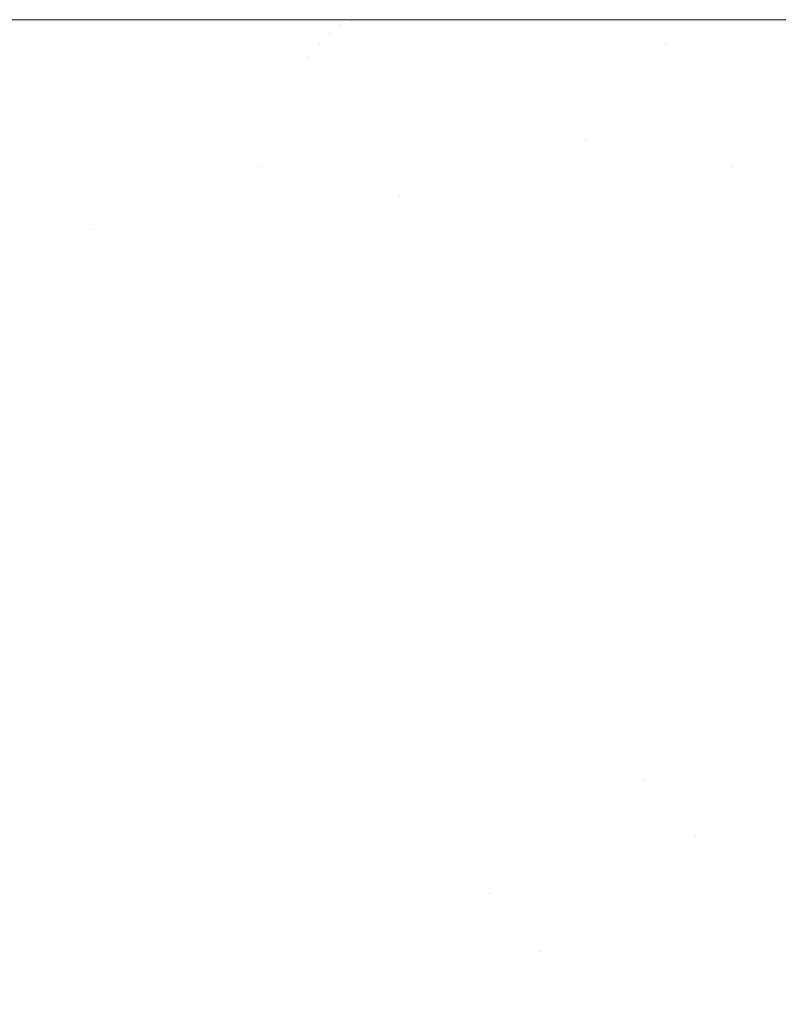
# Model space of a CAD drawing. Header units: centimetres. Extents: x -21.6 to 22.7, y 3.4 to 5.2.
# Tile 254 of 256: x 7.7638 to 7.7884, y 5.1683 to 5.2002. Entities that reach past the tile are written whole.
import ezdxf

# ---------------------------------------------------------------- set-up
doc = ezdxf.new("R2010")
doc.units = ezdxf.units.CM
doc.header["$LTSCALE"] = 2.54
doc.layers.add('Lucido design-1', color=7, linetype='Continuous')

# ---------------------------------------------------------------- blocks, each defined once
blk = doc.blocks.new('Gruppo-4-1')
at = {"color": 7, "linetype": 'Continuous', "lineweight": 9}
for points, invisible_edges in [([(22.630348, 5.200144, -1872.31239), (-21.503423, 5.200212, -1872.315514), (-21.503423, 5.200178, -1872.313952)], 9), ([(22.630348, 5.200144, -1872.31239), (22.630348, 5.200212, -1872.315514), (-21.503423, 5.200212, -1872.315514)], 8), ([(7.752862, 5.200212, -1872.515514), (-21.503423, 5.200212, -1872.315514), (22.630348, 5.200212, -1872.315514)], 9), ([(-21.503423, 5.200178, -1872.313952), (-21.503423, 5.200117, -1872.311152), (22.630348, 5.200117, -1872.311152), (22.630348, 5.200144, -1872.31239)], 10), ([(7.774583, 5.200163, -1872.520381), (7.752862, 5.200144, -1872.518638), (7.758284, 5.200212, -1872.51562), (7.764081, 5.200212, -1872.51597)], 11), ([(22.630348, 5.200212, -1872.315514), (7.758284, 5.200212, -1872.51562), (7.752862, 5.200212, -1872.515514)], 9), ([(7.774583, 5.200163, -1872.520381), (7.774239, 5.200017, -1872.523473), (7.752862, 5.200117, -1872.519876)], 11), ([(7.752862, 5.200117, -1872.519876), (7.752862, 5.200144, -1872.518638), (7.774583, 5.200163, -1872.520381)], 10), ([(22.630348, 5.200212, -1872.315514), (7.764081, 5.200212, -1872.51597), (7.758284, 5.200212, -1872.51562)], 9), ([(7.764081, 5.200212, -1872.51597), (7.769868, 5.200212, -1872.516563), (7.774583, 5.200163, -1872.520381)], 10), ([(7.769868, 5.200212, -1872.516563), (7.764081, 5.200212, -1872.51597), (22.630348, 5.200212, -1872.315514)], 10), ([(7.769868, 5.200212, -1872.516563), (7.774926, 5.200212, -1872.517297), (7.774583, 5.200163, -1872.520381)], 10), ([(7.774926, 5.200212, -1872.517297), (7.769868, 5.200212, -1872.516563), (22.630348, 5.200212, -1872.315514)], 10), ([(7.798679, 5.200163, -1872.526513), (7.797953, 5.200017, -1872.529508), (7.774239, 5.200017, -1872.523473), (7.774583, 5.200163, -1872.520381)], 15), ([(7.774583, 5.200163, -1872.520381), (7.774926, 5.200212, -1872.517297), (7.775644, 5.200212, -1872.517401), (7.781405, 5.200212, -1872.518485)], 9), ([(7.781405, 5.200212, -1872.518485), (7.787153, 5.200212, -1872.519816), (7.774583, 5.200163, -1872.520381)], 10), ([(7.787153, 5.200212, -1872.519816), (7.792883, 5.200212, -1872.521397), (7.798679, 5.200163, -1872.526513), (7.774583, 5.200163, -1872.520381)], 14), ([(22.630348, 5.200212, -1872.315514), (7.775644, 5.200212, -1872.517401), (7.774926, 5.200212, -1872.517297)], 9), ([(7.781405, 5.200212, -1872.518485), (7.775644, 5.200212, -1872.517401), (22.630348, 5.200212, -1872.315514)], 10), ([(7.787153, 5.200212, -1872.519816), (7.781405, 5.200212, -1872.518485), (22.630348, 5.200212, -1872.315514)], 10), ([(7.792883, 5.200212, -1872.521397), (7.787153, 5.200212, -1872.519816), (22.630348, 5.200212, -1872.315514)], 10), ([(22.630348, 5.199831, -1872.306798), (22.630348, 5.200117, -1872.311152), (-21.503423, 5.200117, -1872.311152), (-21.503423, 5.199994, -1872.309272)], 10), ([(-21.503423, 5.199994, -1872.309272), (-21.503423, 5.199831, -1872.306798), (22.630348, 5.199831, -1872.306798)], 10), ([(7.752862, 5.199831, -1872.52423), (7.752862, 5.200117, -1872.519876), (7.774239, 5.200017, -1872.523473)], 10), ([(7.774239, 5.200017, -1872.523473), (7.773896, 5.199774, -1872.526556), (7.752862, 5.199762, -1872.524867)], 11), ([(7.752862, 5.199762, -1872.524867), (7.752862, 5.199831, -1872.52423), (7.774239, 5.200017, -1872.523473)], 10), ([(7.773896, 5.199774, -1872.526556), (7.774239, 5.200017, -1872.523473), (7.797953, 5.200017, -1872.529508), (7.797229, 5.199774, -1872.532494)], 15), ([(22.630348, 5.199356, -1872.302461), (22.630348, 5.199831, -1872.306798), (-21.503423, 5.199831, -1872.306798), (-21.503423, 5.199592, -1872.304612)], 10), ([(-21.503423, 5.199592, -1872.304612), (-21.503423, 5.199356, -1872.302461), (22.630348, 5.199356, -1872.302461)], 10), ([(7.773896, 5.199774, -1872.526556), (7.773554, 5.199434, -1872.529625), (7.752862, 5.199356, -1872.528567), (7.752862, 5.199762, -1872.524867)], 11), ([(7.784772, 5.199434, -1872.531937), (7.773554, 5.199434, -1872.529625), (7.773896, 5.199774, -1872.526556)], 11), ([(7.784772, 5.199434, -1872.531937), (7.773896, 5.199774, -1872.526556), (7.797229, 5.199774, -1872.532494)], 11), ([(7.797229, 5.199774, -1872.532494), (7.796509, 5.199434, -1872.535467), (7.784772, 5.199434, -1872.531937)], 11), ([(22.630348, 5.198693, -1872.298149), (22.630348, 5.199356, -1872.302461), (-21.503423, 5.199356, -1872.302461), (-21.503423, 5.198976, -1872.299987)], 10), ([(7.773554, 5.199434, -1872.529625), (7.773215, 5.198999, -1872.532677), (7.752862, 5.198976, -1872.531041)], 11), ([(7.752862, 5.198976, -1872.531041), (7.752862, 5.199356, -1872.528567), (7.773554, 5.199434, -1872.529625)], 10), ([(7.773215, 5.198999, -1872.532677), (7.773554, 5.199434, -1872.529625), (7.784772, 5.199434, -1872.531937), (7.784248, 5.198999, -1872.534951)], 15), ([(7.784248, 5.198999, -1872.534951), (7.784772, 5.199434, -1872.531937), (7.796509, 5.199434, -1872.535467), (7.795792, 5.198999, -1872.538423)], 15), ([(-21.503423, 5.198976, -1872.299987), (-21.503423, 5.198693, -1872.298149), (22.630348, 5.198693, -1872.298149)], 10), ([(7.76258, 5.19847, -1872.534478), (7.752862, 5.198976, -1872.531041), (7.773215, 5.198999, -1872.532677)], 11), ([(7.773215, 5.198999, -1872.532677), (7.772877, 5.19847, -1872.535706), (7.76258, 5.19847, -1872.534478)], 11), ([(7.784248, 5.198999, -1872.534951), (7.783728, 5.19847, -1872.537942), (7.772877, 5.19847, -1872.535706), (7.773215, 5.198999, -1872.532677)], 15), ([(7.795792, 5.198999, -1872.538423), (7.795081, 5.19847, -1872.541357), (7.783728, 5.19847, -1872.537942), (7.784248, 5.198999, -1872.534951)], 15), ([(22.630348, 5.197842, -1872.29387), (22.630348, 5.198693, -1872.298149), (-21.503423, 5.198693, -1872.298149), (-21.503423, 5.198149, -1872.295413)], 10), ([(7.76258, 5.19847, -1872.534478), (7.772877, 5.19847, -1872.535706), (7.772543, 5.197848, -1872.538709), (7.762418, 5.197848, -1872.537501)], 15), ([(7.772543, 5.197848, -1872.538709), (7.772877, 5.19847, -1872.535706), (7.783728, 5.19847, -1872.537942), (7.783212, 5.197848, -1872.540908)], 15), ([(7.783212, 5.197848, -1872.540908), (7.783728, 5.19847, -1872.537942), (7.795081, 5.19847, -1872.541357), (7.794376, 5.197848, -1872.544266)], 15), ([(-21.503423, 5.198149, -1872.295413), (-21.503423, 5.197842, -1872.29387), (22.630348, 5.197842, -1872.29387)], 10), ([(22.630348, 5.197842, -1872.29387), (-21.503423, 5.197842, -1872.29387), (-21.503423, 5.196805, -1872.289632), (22.630348, 5.196805, -1872.289632)], 5), ([(7.762418, 5.197848, -1872.537501), (7.772543, 5.197848, -1872.538709), (7.772212, 5.197135, -1872.541681), (7.762257, 5.197135, -1872.540494)], 15), ([(7.783212, 5.197848, -1872.540908), (7.782702, 5.197135, -1872.543843), (7.772212, 5.197135, -1872.541681), (7.772543, 5.197848, -1872.538709)], 15), ([(7.794376, 5.197848, -1872.544266), (7.793678, 5.197135, -1872.547145), (7.782702, 5.197135, -1872.543843), (7.783212, 5.197848, -1872.540908)], 15), ([(7.762098, 5.196334, -1872.543452), (7.762257, 5.197135, -1872.540494), (7.772212, 5.197135, -1872.541681), (7.771885, 5.196334, -1872.544619)], 15), ([(7.771885, 5.196334, -1872.544619), (7.772212, 5.197135, -1872.541681), (7.782702, 5.197135, -1872.543843), (7.782198, 5.196334, -1872.546745)], 15), ([(7.782198, 5.196334, -1872.546745), (7.782702, 5.197135, -1872.543843), (7.793678, 5.197135, -1872.547145), (7.792988, 5.196334, -1872.54999)], 15), ([(22.630348, 5.195584, -1872.285443), (22.630348, 5.196805, -1872.289632), (-21.503423, 5.196805, -1872.289632), (-21.503423, 5.196312, -1872.287941)], 10), ([(7.771885, 5.196334, -1872.544619), (7.771562, 5.195446, -1872.547519), (7.761941, 5.195446, -1872.546372), (7.762098, 5.196334, -1872.543452)], 15), ([(7.782198, 5.196334, -1872.546745), (7.7817, 5.195446, -1872.549609), (7.771562, 5.195446, -1872.547519), (7.771885, 5.196334, -1872.544619)], 15), ([(7.786949, 5.195446, -1872.551056), (7.7817, 5.195446, -1872.549609), (7.782198, 5.196334, -1872.546745)], 11), ([(7.782198, 5.196334, -1872.546745), (7.792988, 5.196334, -1872.54999), (7.786949, 5.195446, -1872.551056)], 11), ([(7.792988, 5.196334, -1872.54999), (7.792307, 5.195446, -1872.552799), (7.786949, 5.195446, -1872.551056)], 11), ([(-21.503423, 5.196312, -1872.287941), (-21.503423, 5.195584, -1872.285443), (22.630348, 5.195584, -1872.285443)], 10), ([(22.630348, 5.194181, -1872.281312), (22.630348, 5.195584, -1872.285443), (-21.503423, 5.195584, -1872.285443), (-21.503423, 5.194947, -1872.283569)], 10), ([(7.761787, 5.194473, -1872.549249), (7.761941, 5.195446, -1872.546372), (7.771562, 5.195446, -1872.547519), (7.771244, 5.194473, -1872.550377)], 15), ([(7.776166, 5.194473, -1872.551279), (7.771244, 5.194473, -1872.550377), (7.771562, 5.195446, -1872.547519)], 11), ([(7.771562, 5.195446, -1872.547519), (7.7817, 5.195446, -1872.549609), (7.776166, 5.194473, -1872.551279)], 11), ([(7.7817, 5.195446, -1872.549609), (7.78121, 5.194473, -1872.552431), (7.776166, 5.194473, -1872.551279)], 11), ([(7.786369, 5.194473, -1872.553854), (7.78121, 5.194473, -1872.552431), (7.7817, 5.195446, -1872.549609), (7.786949, 5.195446, -1872.551056)], 15), ([(7.786949, 5.195446, -1872.551056), (7.792307, 5.195446, -1872.552799), (7.791636, 5.194473, -1872.555567), (7.786369, 5.194473, -1872.553854)], 15), ([(-21.503423, 5.194947, -1872.283569), (-21.503423, 5.194181, -1872.281312), (22.630348, 5.194181, -1872.281312)], 10), ([(7.766219, 5.19342, -1872.552531), (7.761635, 5.19342, -1872.552081), (7.761787, 5.194473, -1872.549249)], 11), ([(7.761787, 5.194473, -1872.549249), (7.771244, 5.194473, -1872.550377), (7.766219, 5.19342, -1872.552531)], 11), ([(7.771244, 5.194473, -1872.550377), (7.770931, 5.19342, -1872.55319), (7.766219, 5.19342, -1872.552531)], 11), ([(7.775769, 5.19342, -1872.554076), (7.770931, 5.19342, -1872.55319), (7.771244, 5.194473, -1872.550377), (7.776166, 5.194473, -1872.551279)], 15), ([(7.776166, 5.194473, -1872.551279), (7.78121, 5.194473, -1872.552431), (7.780727, 5.19342, -1872.555209), (7.775769, 5.19342, -1872.554076)], 15), ([(7.785798, 5.19342, -1872.556607), (7.780727, 5.19342, -1872.555209), (7.78121, 5.194473, -1872.552431), (7.786369, 5.194473, -1872.553854)], 15), ([(7.786369, 5.194473, -1872.553854), (7.791636, 5.194473, -1872.555567), (7.790976, 5.19342, -1872.558291), (7.785798, 5.19342, -1872.556607)], 15), ([(22.630348, 5.1926, -1872.277246), (22.630348, 5.194181, -1872.281312), (-21.503423, 5.194181, -1872.281312), (-21.503423, 5.193397, -1872.279296)], 10), ([(-21.503423, 5.193397, -1872.279296), (-21.503423, 5.1926, -1872.277246), (22.630348, 5.1926, -1872.277246)], 10), ([(7.765991, 5.192287, -1872.555306), (7.761486, 5.192287, -1872.554864), (7.761635, 5.19342, -1872.552081), (7.766219, 5.19342, -1872.552531)], 15), ([(7.766219, 5.19342, -1872.552531), (7.770931, 5.19342, -1872.55319), (7.770624, 5.192287, -1872.555954), (7.765991, 5.192287, -1872.555306)], 15), ([(7.775379, 5.192287, -1872.556825), (7.770624, 5.192287, -1872.555954), (7.770931, 5.19342, -1872.55319), (7.775769, 5.19342, -1872.554076)], 15), ([(7.775769, 5.19342, -1872.554076), (7.780727, 5.19342, -1872.555209), (7.780252, 5.192287, -1872.557938), (7.775379, 5.192287, -1872.556825)], 15), ([(7.785238, 5.192287, -1872.559313), (7.780252, 5.192287, -1872.557938), (7.780727, 5.19342, -1872.555209), (7.785798, 5.19342, -1872.556607)], 15), ([(7.785798, 5.19342, -1872.556607), (7.790976, 5.19342, -1872.558291), (7.790327, 5.192287, -1872.560969), (7.785238, 5.192287, -1872.559313)], 15), ([(22.630348, 5.190843, -1872.273252), (22.630348, 5.1926, -1872.277246), (-21.503423, 5.1926, -1872.277246), (-21.503423, 5.19167, -1872.275133)], 10), ([(7.765768, 5.191079, -1872.55803), (7.761339, 5.191079, -1872.557595), (7.761486, 5.192287, -1872.554864), (7.765991, 5.192287, -1872.555306)], 15), ([(7.765991, 5.192287, -1872.555306), (7.770624, 5.192287, -1872.555954), (7.770322, 5.191079, -1872.558667), (7.765768, 5.191079, -1872.55803)], 15), ([(7.774996, 5.191079, -1872.559523), (7.770322, 5.191079, -1872.558667), (7.770624, 5.192287, -1872.555954), (7.775379, 5.192287, -1872.556825)], 15), ([(7.775379, 5.192287, -1872.556825), (7.780252, 5.192287, -1872.557938), (7.779787, 5.191079, -1872.560617), (7.774996, 5.191079, -1872.559523)], 15), ([(7.784687, 5.191079, -1872.561968), (7.779787, 5.191079, -1872.560617), (7.780252, 5.192287, -1872.557938), (7.785238, 5.192287, -1872.559313)], 15), ([(7.785238, 5.192287, -1872.559313), (7.790327, 5.192287, -1872.560969), (7.78969, 5.191079, -1872.563596), (7.784687, 5.191079, -1872.561968)], 15), ([(-21.503423, 5.19167, -1872.275133), (-21.503423, 5.190843, -1872.273252), (22.630348, 5.190843, -1872.273252)], 10), ([(7.765549, 5.189798, -1872.560699), (7.761195, 5.189798, -1872.560272), (7.761339, 5.191079, -1872.557595), (7.765768, 5.191079, -1872.55803)], 15), ([(7.765768, 5.191079, -1872.55803), (7.770322, 5.191079, -1872.558667), (7.770026, 5.189798, -1872.561325), (7.765549, 5.189798, -1872.560699)], 15), ([(7.774621, 5.189798, -1872.562167), (7.770026, 5.189798, -1872.561325), (7.770322, 5.191079, -1872.558667), (7.774996, 5.191079, -1872.559523)], 15), ([(7.774996, 5.191079, -1872.559523), (7.779787, 5.191079, -1872.560617), (7.77933, 5.189798, -1872.563243), (7.774621, 5.189798, -1872.562167)], 15), ([(7.784148, 5.189798, -1872.564571), (7.77933, 5.189798, -1872.563243), (7.779787, 5.191079, -1872.560617), (7.784687, 5.191079, -1872.561968)], 15), ([(7.784687, 5.191079, -1872.561968), (7.78969, 5.191079, -1872.563596), (7.789066, 5.189798, -1872.566171), (7.784148, 5.189798, -1872.564571)], 15), ([(22.630348, 5.188913, -1872.269339), (22.630348, 5.190843, -1872.273252), (-21.503423, 5.190843, -1872.273252), (-21.503423, 5.189777, -1872.27109)], 10), ([(-21.503423, 5.189777, -1872.27109), (-21.503423, 5.188913, -1872.269339), (22.630348, 5.188913, -1872.269339)], 10), ([(7.765335, 5.188447, -1872.563311), (7.761055, 5.188447, -1872.562891), (7.761195, 5.189798, -1872.560272), (7.765549, 5.189798, -1872.560699)], 15), ([(7.765549, 5.189798, -1872.560699), (7.770026, 5.189798, -1872.561325), (7.769736, 5.188447, -1872.563926), (7.765335, 5.188447, -1872.563311)], 15), ([(7.774254, 5.188447, -1872.564754), (7.769736, 5.188447, -1872.563926), (7.770026, 5.189798, -1872.561325), (7.774621, 5.189798, -1872.562167)], 15), ([(7.774621, 5.189798, -1872.562167), (7.77933, 5.189798, -1872.563243), (7.778884, 5.188447, -1872.565812), (7.774254, 5.188447, -1872.564754)], 15), ([(7.78362, 5.188447, -1872.567118), (7.778884, 5.188447, -1872.565812), (7.77933, 5.189798, -1872.563243), (7.784148, 5.189798, -1872.564571)], 15), ([(7.784148, 5.189798, -1872.564571), (7.789066, 5.189798, -1872.566171), (7.788455, 5.188447, -1872.568691), (7.78362, 5.188447, -1872.567118)], 15), ([(22.630348, 5.187023, -1872.265894), (22.630348, 5.188913, -1872.269339), (-21.503423, 5.188913, -1872.269339), (-21.503423, 5.187727, -1872.267176)], 10), ([(7.765126, 5.187031, -1872.565863), (7.760917, 5.187031, -1872.56545), (7.761055, 5.188447, -1872.562891), (7.765335, 5.188447, -1872.563311)], 15), ([(7.765335, 5.188447, -1872.563311), (7.769736, 5.188447, -1872.563926), (7.769453, 5.187031, -1872.566469), (7.765126, 5.187031, -1872.565863)], 15), ([(7.769453, 5.187031, -1872.566469), (7.769736, 5.188447, -1872.563926), (7.774254, 5.188447, -1872.564754), (7.773895, 5.187031, -1872.567282)], 15), ([(7.773895, 5.187031, -1872.567282), (7.774254, 5.188447, -1872.564754), (7.778884, 5.188447, -1872.565812), (7.778447, 5.187031, -1872.568322)], 15), ([(7.778447, 5.187031, -1872.568322), (7.778884, 5.188447, -1872.565812), (7.78362, 5.188447, -1872.567118), (7.783104, 5.187031, -1872.569606)], 15), ([(7.783104, 5.187031, -1872.569606), (7.78362, 5.188447, -1872.567118), (7.788455, 5.188447, -1872.568691), (7.787858, 5.187031, -1872.571153)], 15), ([(7.787858, 5.187031, -1872.571153), (7.788455, 5.188447, -1872.568691), (7.793379, 5.188447, -1872.57055), (7.7927, 5.187031, -1872.572981)], 15), ([(22.630348, 5.187023, -1872.265894), (-21.503423, 5.187727, -1872.267176), (-21.503423, 5.187023, -1872.265894)], 9), ([(-21.503423, 5.187023, -1872.265894), (-21.503423, 5.186815, -1872.265514), (22.630348, 5.186815, -1872.265514), (22.630348, 5.187023, -1872.265894)], 10), ([(22.630348, 5.185531, -1872.263399), (22.630348, 5.186815, -1872.265514), (-21.503423, 5.186815, -1872.265514), (-21.503423, 5.185531, -1872.263399)], 10), ([(7.764922, 5.185551, -1872.568354), (7.760783, 5.185551, -1872.567948), (7.760917, 5.187031, -1872.56545), (7.765126, 5.187031, -1872.565863)], 15), ([(7.765126, 5.187031, -1872.565863), (7.769453, 5.187031, -1872.566469), (7.769177, 5.185551, -1872.568949), (7.764922, 5.185551, -1872.568354)], 15), ([(7.773895, 5.187031, -1872.567282), (7.773545, 5.185551, -1872.56975), (7.769177, 5.185551, -1872.568949), (7.769453, 5.187031, -1872.566469)], 15), ([(7.778447, 5.187031, -1872.568322), (7.778021, 5.185551, -1872.570772), (7.773545, 5.185551, -1872.56975), (7.773895, 5.187031, -1872.567282)], 15), ([(7.783104, 5.187031, -1872.569606), (7.782601, 5.185551, -1872.572035), (7.778021, 5.185551, -1872.570772), (7.778447, 5.187031, -1872.568322)], 15), ([(7.787858, 5.187031, -1872.571153), (7.787275, 5.185551, -1872.573556), (7.782601, 5.185551, -1872.572035), (7.783104, 5.187031, -1872.569606)], 15), ([(7.7927, 5.187031, -1872.572981), (7.792036, 5.185551, -1872.575353), (7.787275, 5.185551, -1872.573556), (7.787858, 5.187031, -1872.571153)], 15), ([(-21.503423, 5.185531, -1872.263399), (-21.503423, 5.184551, -1872.261784), (22.630348, 5.184551, -1872.261784), (22.630348, 5.185531, -1872.263399)], 10), ([(7.760653, 5.184013, -1872.570382), (7.760783, 5.185551, -1872.567948), (7.764922, 5.185551, -1872.568354), (7.764723, 5.184013, -1872.570782)], 15), ([(7.764723, 5.184013, -1872.570782), (7.764922, 5.185551, -1872.568354), (7.769177, 5.185551, -1872.568949), (7.768908, 5.184013, -1872.571367)], 15), ([(7.768908, 5.184013, -1872.571367), (7.769177, 5.185551, -1872.568949), (7.773545, 5.185551, -1872.56975), (7.773204, 5.184013, -1872.572154)], 15), ([(7.773204, 5.184013, -1872.572154), (7.773545, 5.185551, -1872.56975), (7.778021, 5.185551, -1872.570772), (7.777606, 5.184013, -1872.57316)], 15), ([(7.777606, 5.184013, -1872.57316), (7.778021, 5.185551, -1872.570772), (7.782601, 5.185551, -1872.572035), (7.78211, 5.184013, -1872.574401)], 15), ([(7.78211, 5.184013, -1872.574401), (7.782601, 5.185551, -1872.572035), (7.787275, 5.185551, -1872.573556), (7.786708, 5.184013, -1872.575897)], 15), ([(7.786708, 5.184013, -1872.575897), (7.787275, 5.185551, -1872.573556), (7.792036, 5.185551, -1872.575353), (7.79139, 5.184013, -1872.577665)], 15), ([(22.630348, 5.184551, -1872.261784), (-21.503423, 5.184551, -1872.261784), (-21.503423, 5.182127, -1872.258156), (22.630348, 5.182127, -1872.258156)], 5), ([(7.764723, 5.184013, -1872.570782), (7.764529, 5.182418, -1872.573144), (7.760525, 5.182418, -1872.572751), (7.760653, 5.184013, -1872.570382)], 15), ([(7.768908, 5.184013, -1872.571367), (7.768646, 5.182418, -1872.57372), (7.764529, 5.182418, -1872.573144), (7.764723, 5.184013, -1872.570782)], 15), ([(7.773204, 5.184013, -1872.572154), (7.772872, 5.182418, -1872.574494), (7.768646, 5.182418, -1872.57372), (7.768908, 5.184013, -1872.571367)], 15), ([(7.777606, 5.184013, -1872.57316), (7.777203, 5.182418, -1872.575483), (7.772872, 5.182418, -1872.574494), (7.773204, 5.184013, -1872.572154)], 15), ([(7.78211, 5.184013, -1872.574401), (7.781633, 5.182418, -1872.576705), (7.777203, 5.182418, -1872.575483), (7.777606, 5.184013, -1872.57316)], 15), ([(7.786708, 5.184013, -1872.575897), (7.786155, 5.182418, -1872.578176), (7.781633, 5.182418, -1872.576705), (7.78211, 5.184013, -1872.574401)], 15), ([(7.79139, 5.184013, -1872.577665), (7.790761, 5.182418, -1872.579915), (7.786155, 5.182418, -1872.578176), (7.786708, 5.184013, -1872.575897)], 15), ([(7.760402, 5.180772, -1872.575053), (7.760525, 5.182418, -1872.572751), (7.764529, 5.182418, -1872.573144), (7.764341, 5.180772, -1872.575439)], 15), ([(7.764341, 5.180772, -1872.575439), (7.764529, 5.182418, -1872.573144), (7.768646, 5.182418, -1872.57372), (7.768391, 5.180772, -1872.576006)], 15), ([(7.768391, 5.180772, -1872.576006), (7.768646, 5.182418, -1872.57372), (7.772872, 5.182418, -1872.574494), (7.772549, 5.180772, -1872.576768)], 15), ([(7.772549, 5.180772, -1872.576768), (7.772872, 5.182418, -1872.574494), (7.777203, 5.182418, -1872.575483), (7.77681, 5.180772, -1872.577741)], 15), ([(7.77681, 5.180772, -1872.577741), (7.777203, 5.182418, -1872.575483), (7.781633, 5.182418, -1872.576705), (7.781169, 5.180772, -1872.578943)], 15), ([(7.781169, 5.180772, -1872.578943), (7.781633, 5.182418, -1872.576705), (7.786155, 5.182418, -1872.578176), (7.785619, 5.180772, -1872.58039)], 15), ([(7.785619, 5.180772, -1872.58039), (7.786155, 5.182418, -1872.578176), (7.790761, 5.182418, -1872.579915), (7.79015, 5.180772, -1872.582102)], 15), ([(22.630348, 5.182127, -1872.258156), (-21.503423, 5.182127, -1872.258156), (-21.503423, 5.179547, -1872.254638), (22.630348, 5.179547, -1872.254638)], 5), ([(7.764341, 5.180772, -1872.575439), (7.764159, 5.179077, -1872.577667), (7.760282, 5.179077, -1872.577287), (7.760402, 5.180772, -1872.575053)], 15), ([(7.768391, 5.180772, -1872.576006), (7.768144, 5.179077, -1872.578225), (7.764159, 5.179077, -1872.577667), (7.764341, 5.180772, -1872.575439)], 15), ([(7.772549, 5.180772, -1872.576768), (7.772236, 5.179077, -1872.578974), (7.768144, 5.179077, -1872.578225), (7.768391, 5.180772, -1872.576006)], 15), ([(7.77681, 5.180772, -1872.577741), (7.776429, 5.179077, -1872.579932), (7.772236, 5.179077, -1872.578974), (7.772549, 5.180772, -1872.576768)], 15), ([(7.781169, 5.180772, -1872.578943), (7.780719, 5.179077, -1872.581115), (7.776429, 5.179077, -1872.579932), (7.77681, 5.180772, -1872.577741)], 15), ([(7.785619, 5.180772, -1872.58039), (7.785098, 5.179077, -1872.582539), (7.780719, 5.179077, -1872.581115), (7.781169, 5.180772, -1872.578943)], 15), ([(7.79015, 5.180772, -1872.582102), (7.789557, 5.179077, -1872.584223), (7.785098, 5.179077, -1872.582539), (7.785619, 5.180772, -1872.58039)], 15), ([(22.630348, 5.179547, -1872.254638), (-21.503423, 5.179547, -1872.254638), (-21.503423, 5.176816, -1872.251235), (22.630348, 5.176816, -1872.251235)], 5), ([(7.760166, 5.177336, -1872.579452), (7.760282, 5.179077, -1872.577287), (7.764159, 5.179077, -1872.577667), (7.763982, 5.177336, -1872.579826)], 15), ([(7.763982, 5.177336, -1872.579826), (7.764159, 5.179077, -1872.577667), (7.768144, 5.179077, -1872.578225), (7.767905, 5.177336, -1872.580375)], 15), ([(7.767905, 5.177336, -1872.580375), (7.768144, 5.179077, -1872.578225), (7.772236, 5.179077, -1872.578974), (7.771933, 5.177336, -1872.581113)], 15), ([(7.771933, 5.177336, -1872.581113), (7.772236, 5.179077, -1872.578974), (7.776429, 5.179077, -1872.579932), (7.77606, 5.177336, -1872.582055)], 15), ([(7.77606, 5.177336, -1872.582055), (7.776429, 5.179077, -1872.579932), (7.780719, 5.179077, -1872.581115), (7.780282, 5.177336, -1872.58322)], 15), ([(7.780282, 5.177336, -1872.58322), (7.780719, 5.179077, -1872.581115), (7.785098, 5.179077, -1872.582539), (7.784593, 5.177336, -1872.584622)], 15), ([(7.784593, 5.177336, -1872.584622), (7.785098, 5.179077, -1872.582539), (7.789557, 5.179077, -1872.584223), (7.788983, 5.177336, -1872.586279)], 15), ([(7.763982, 5.177336, -1872.579826), (7.763811, 5.175554, -1872.581915), (7.760053, 5.175554, -1872.581547), (7.760166, 5.177336, -1872.579452)], 15), ([(7.767905, 5.177336, -1872.580375), (7.767674, 5.175554, -1872.582455), (7.763811, 5.175554, -1872.581915), (7.763982, 5.177336, -1872.579826)], 15), ([(7.771933, 5.177336, -1872.581113), (7.771639, 5.175554, -1872.583182), (7.767674, 5.175554, -1872.582455), (7.767905, 5.177336, -1872.580375)], 15), ([(7.77606, 5.177336, -1872.582055), (7.775703, 5.175554, -1872.58411), (7.771639, 5.175554, -1872.583182), (7.771933, 5.177336, -1872.581113)], 15), ([(7.780282, 5.177336, -1872.58322), (7.77986, 5.175554, -1872.585257), (7.775703, 5.175554, -1872.58411), (7.77606, 5.177336, -1872.582055)], 15), ([(7.784593, 5.177336, -1872.584622), (7.784104, 5.175554, -1872.586637), (7.77986, 5.175554, -1872.585257), (7.780282, 5.177336, -1872.58322)], 15), ([(7.788983, 5.177336, -1872.586279), (7.788426, 5.175554, -1872.588269), (7.784104, 5.175554, -1872.586637), (7.784593, 5.177336, -1872.584622)], 15), ([(7.790614, 5.175554, -1872.589185), (7.788426, 5.175554, -1872.588269), (7.788983, 5.177336, -1872.586279), (7.791204, 5.177336, -1872.587209)], 15), ([(22.630348, 5.176816, -1872.251235), (-21.503423, 5.176816, -1872.251235), (-21.503423, 5.17394, -1872.247955), (22.630348, 5.17394, -1872.247955)], 5), ([(7.763645, 5.173735, -1872.583934), (7.763811, 5.175554, -1872.581915), (7.767674, 5.175554, -1872.582455), (7.76745, 5.173735, -1872.584466)], 15), ([(7.76745, 5.173735, -1872.584466), (7.767674, 5.175554, -1872.582455), (7.771639, 5.175554, -1872.583182), (7.771355, 5.173735, -1872.585182)], 15), ([(7.771355, 5.173735, -1872.585182), (7.771639, 5.175554, -1872.583182), (7.775703, 5.175554, -1872.58411), (7.775358, 5.173735, -1872.586096)], 15), ([(7.775358, 5.173735, -1872.586096), (7.775703, 5.175554, -1872.58411), (7.77986, 5.175554, -1872.585257), (7.779452, 5.173735, -1872.587225)], 15), ([(7.779452, 5.173735, -1872.587225), (7.77986, 5.175554, -1872.585257), (7.784104, 5.175554, -1872.586637), (7.783632, 5.173735, -1872.588585)], 15), ([(7.785751, 5.173735, -1872.589357), (7.783632, 5.173735, -1872.588585), (7.784104, 5.175554, -1872.586637)], 11), ([(7.784104, 5.175554, -1872.586637), (7.788426, 5.175554, -1872.588269), (7.785751, 5.173735, -1872.589357)], 11), ([(7.788426, 5.175554, -1872.588269), (7.787889, 5.173735, -1872.590192), (7.785751, 5.173735, -1872.589357)], 11), ([(7.790043, 5.173735, -1872.591094), (7.787889, 5.173735, -1872.590192), (7.788426, 5.175554, -1872.588269), (7.790614, 5.175554, -1872.589185)], 15), ([(22.630348, 5.17394, -1872.247955), (-21.503423, 5.17394, -1872.247955), (-21.503423, 5.170923, -1872.244803), (22.630348, 5.170923, -1872.244803)], 5), ([(7.76745, 5.173735, -1872.584466), (7.767234, 5.17188, -1872.586407), (7.763486, 5.17188, -1872.585883), (7.763645, 5.173735, -1872.583934)], 15), ([(7.771355, 5.173735, -1872.585182), (7.771081, 5.17188, -1872.587112), (7.767234, 5.17188, -1872.586407), (7.76745, 5.173735, -1872.584466)], 15), ([(7.775358, 5.173735, -1872.586096), (7.775025, 5.17188, -1872.588013), (7.771081, 5.17188, -1872.587112), (7.771355, 5.173735, -1872.585182)], 15), ([(7.779452, 5.173735, -1872.587225), (7.779058, 5.17188, -1872.589125), (7.775025, 5.17188, -1872.588013), (7.775358, 5.173735, -1872.586096)], 15), ([(7.783632, 5.173735, -1872.588585), (7.783176, 5.17188, -1872.590465), (7.779058, 5.17188, -1872.589125), (7.779452, 5.173735, -1872.587225)], 15), ([(7.785264, 5.17188, -1872.591225), (7.783176, 5.17188, -1872.590465), (7.783632, 5.173735, -1872.588585), (7.785751, 5.173735, -1872.589357)], 15), ([(7.785751, 5.173735, -1872.589357), (7.787889, 5.173735, -1872.590192), (7.78737, 5.17188, -1872.592048), (7.785264, 5.17188, -1872.591225)], 15), ([(7.789493, 5.17188, -1872.592937), (7.78737, 5.17188, -1872.592048), (7.787889, 5.173735, -1872.590192), (7.790043, 5.173735, -1872.591094)], 15), ([(7.763332, 5.169994, -1872.58776), (7.763486, 5.17188, -1872.585883), (7.767234, 5.17188, -1872.586407), (7.767025, 5.169994, -1872.588277)], 15), ([(7.767025, 5.169994, -1872.588277), (7.767234, 5.17188, -1872.586407), (7.771081, 5.17188, -1872.587112), (7.770817, 5.169994, -1872.588972)], 15), ([(7.770817, 5.169994, -1872.588972), (7.771081, 5.17188, -1872.587112), (7.775025, 5.17188, -1872.588013), (7.774704, 5.169994, -1872.589859)], 15), ([(7.774704, 5.169994, -1872.589859), (7.775025, 5.17188, -1872.588013), (7.779058, 5.17188, -1872.589125), (7.778679, 5.169994, -1872.590956)], 15), ([(7.780698, 5.169994, -1872.591587), (7.778679, 5.169994, -1872.590956), (7.779058, 5.17188, -1872.589125)], 11), ([(7.779058, 5.17188, -1872.589125), (7.783176, 5.17188, -1872.590465), (7.780698, 5.169994, -1872.591587)], 11), ([(7.783176, 5.17188, -1872.590465), (7.782737, 5.169994, -1872.592276), (7.780698, 5.169994, -1872.591587)], 11), ([(7.784795, 5.169994, -1872.593025), (7.782737, 5.169994, -1872.592276), (7.783176, 5.17188, -1872.590465), (7.785264, 5.17188, -1872.591225)], 15), ([(7.785264, 5.17188, -1872.591225), (7.78737, 5.17188, -1872.592048), (7.78687, 5.169994, -1872.593837), (7.784795, 5.169994, -1872.593025)], 15), ([(7.788962, 5.169994, -1872.594712), (7.78687, 5.169994, -1872.593837), (7.78737, 5.17188, -1872.592048), (7.789493, 5.17188, -1872.592937)], 15), ([(22.630348, 5.170923, -1872.244803), (-21.503423, 5.170923, -1872.244803), (-21.503423, 5.167771, -1872.241786), (22.630348, 5.167771, -1872.241786)], 5), ([(7.767025, 5.169994, -1872.588277), (7.766825, 5.168081, -1872.590077), (7.763184, 5.168081, -1872.589567), (7.763332, 5.169994, -1872.58776)], 15), ([(7.770817, 5.169994, -1872.588972), (7.770563, 5.168081, -1872.590762), (7.766825, 5.168081, -1872.590077), (7.767025, 5.169994, -1872.588277)], 15), ([(7.774704, 5.169994, -1872.589859), (7.774395, 5.168081, -1872.591637), (7.770563, 5.168081, -1872.590762), (7.770817, 5.169994, -1872.588972)], 15), ([(7.778679, 5.169994, -1872.590956), (7.778314, 5.168081, -1872.592717), (7.774395, 5.168081, -1872.591637), (7.774704, 5.169994, -1872.589859)], 15), ([(7.780305, 5.168081, -1872.59334), (7.778314, 5.168081, -1872.592717), (7.778679, 5.169994, -1872.590956), (7.780698, 5.169994, -1872.591587)], 15), ([(7.780698, 5.169994, -1872.591587), (7.782737, 5.169994, -1872.592276), (7.782315, 5.168081, -1872.594019), (7.780305, 5.168081, -1872.59334)], 15), ([(7.784343, 5.168081, -1872.594758), (7.782315, 5.168081, -1872.594019), (7.782737, 5.169994, -1872.592276), (7.784795, 5.169994, -1872.593025)], 15), ([(7.784795, 5.169994, -1872.593025), (7.78687, 5.169994, -1872.593837), (7.786389, 5.168081, -1872.595558), (7.784343, 5.168081, -1872.594758)], 15), ([(7.788452, 5.168081, -1872.596421), (7.786389, 5.168081, -1872.595558), (7.78687, 5.169994, -1872.593837), (7.788962, 5.169994, -1872.594712)], 15)]:
    blk.add_3dface(points, dxfattribs=dict(at, invisible_edges=invisible_edges))
blk = doc.blocks.new('Gruppo-5-1')
at = {"color": 7}
blk.add_blockref('Gruppo-4-1', (0, 0), dxfattribs=at)

msp = doc.modelspace()

# ---------------------------------------------------------------- block references
at = {"layer": 'Lucido design-1', "color": 7}
msp.add_blockref('Gruppo-5-1', (0, 0), dxfattribs=at)

doc.saveas('drawing.dxf')
